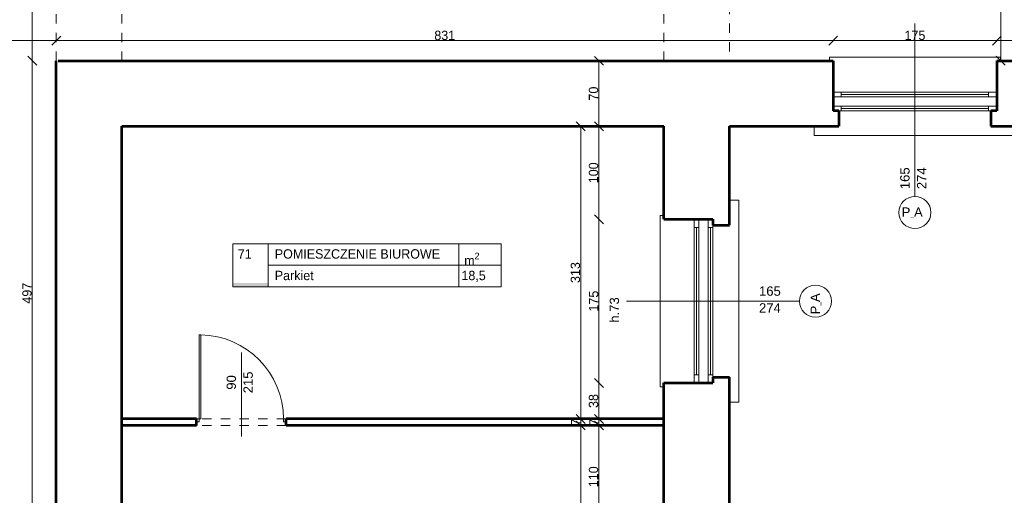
# Model space of a CAD drawing. Header units: inches. Extents: x -21887 to 84279, y -131485 to 67836.
# Tile 233 of 256: x 56090 to 66622, y 28785 to 33870. Entities that reach past the tile are written whole.
import ezdxf

# ---------------------------------------------------------------- set-up
doc = ezdxf.new("R2010")
doc.units = ezdxf.units.IN
doc.header["$MEASUREMENT"] = 0
doc.linetypes.add('Dashed copy', pattern=[200, 100, -100])
doc.layers.get('0').update_dxf_attribs({"lineweight": 13})
doc.layers.get('Defpoints').update_dxf_attribs({"lineweight": 13})
for name, color, linetype, lineweight in [('AI_MURY', 7, 'Continuous', 53), ('Dimensioning', 7, 'Continuous', 13), ('DRZWI', 7, 'Continuous', 13), ('dzialowki', 7, 'Continuous', 53), ('OPISY TABELKI', 7, 'Continuous', 13), ('PODCIAGI', 7, 'Continuous', 13)]:
    doc.layers.add(name, color=color, linetype=linetype, lineweight=lineweight)
doc.styles.add('GENERATED_STYLE_7', font='txt')
doc.styles.add('GENERATED_STYLE_8', font='txt')
doc.styles.add('GENERATED_STYLE_9', font='txt')
doc.styles.add('Style-Courier New', font='txt')
doc.dimstyles.new('Dimstyle_4', dxfattribs={"dimtxt": 100, "dimasz": 95, "dimexe": 0, "dimexo": 0, "dimgap": 0.09, "dimtad": 1, "dimdec": 0, "dimlfac": 0.1, "dimzin": 0, "dimdsep": 46, "dimlunit": 5, "dimtxsty": 'GENERATED_STYLE_7', "dimblk": 'ARROWHEAD_6', "dimcen": 0.09, "dimclrd": 161, "dimclre": 161, "dimclrt": 7, "dimadec": 0, "dimazin": 0, "dimtfac": 1, "dimtdec": 0, "dimtmove": 0, "dimatfit": 3, "dimfxl": 0, "dimtolj": 1, "dimtzin": 0, "dimarcsym": 0})
doc.dimstyles.new('Dimstyle_5', dxfattribs={"dimtxt": 100, "dimasz": 95, "dimexe": 0.18, "dimexo": 0, "dimgap": 0.09, "dimtad": 1, "dimtih": 1, "dimtoh": 1, "dimdec": 0, "dimlfac": 0.1, "dimzin": 0, "dimdsep": 46, "dimlunit": 5, "dimtxsty": 'GENERATED_STYLE_7', "dimblk": 'ARROWHEAD_6', "dimcen": 0.09, "dimclrd": 161, "dimclre": 161, "dimclrt": 7, "dimadec": 0, "dimazin": 0, "dimtfac": 1, "dimtdec": 0, "dimtmove": 0, "dimatfit": 3, "dimfxl": 0, "dimtolj": 1, "dimtzin": 0, "dimarcsym": 0})

# ---------------------------------------------------------------- blocks, each defined once
blk = doc.blocks.new('ARROWHEAD_6')
at = {"color": 0, "linetype": 'Continuous'}
for p, q in [((0, 0), (-1, 0)), ((-0.5, -0.5), (0.5, 0.5))]:
    blk.add_line(p, q, dxfattribs=at)
blk = doc.blocks.new('*U135')
at = {"layer": 'Defpoints', "color": 0, "linetype": 'Continuous'}
for p in [(62091, 29531), (62091, 29531), (62091, 26371)]:
    blk.add_point(p, dxfattribs=at)
at = {"layer": 'Dimensioning', "color": 161, "linetype": 'Continuous', "lineweight": -2}
blk.add_line((62091, 26466), (62091, 29436), dxfattribs=at)
at = {"layer": 'Dimensioning', "color": 161, "linetype": 'Continuous', "lineweight": -2, "xscale": 95, "yscale": 95, "zscale": 95}
for p, rotation in [((62091, 29531), 90), ((62091, 26371), 270)]:
    blk.add_blockref('ARROWHEAD_6', p, dxfattribs=dict(at, rotation=rotation))
at = {"layer": 'Dimensioning', "color": 7, "linetype": 'Continuous', "insert": (62034, 27951), "char_height": 100, "attachment_point": 5, "rotation": 90, "style": 'GENERATED_STYLE_7'}
blk.add_mtext('316', dxfattribs=at)
blk = doc.blocks.new('*D1811')
at = {"layer": 'Defpoints'}
for p in [(62091, 29531), (62091, 29531), (62091, 27951), (62091, 26371)]:
    blk.add_point(p, dxfattribs=at)
at = {"layer": 'Dimensioning', "color": 161, "linetype": 'Continuous'}
blk.add_blockref('*U135', (0, 0), dxfattribs=at)
blk = doc.blocks.new('*U136')
at = {"layer": 'Defpoints', "color": 0, "linetype": 'Continuous'}
for p in [(62091, 29601), (62091, 29601), (62091, 29531)]:
    blk.add_point(p, dxfattribs=at)
at = {"layer": 'Dimensioning', "color": 161, "linetype": 'Continuous', "lineweight": -2}
for p, q in [((62091, 29696), (62091, 29791)), ((62091, 29531), (62091, 29601)), ((62091, 29436), (62091, 29341))]:
    blk.add_line(p, q, dxfattribs=at)
at = {"layer": 'Dimensioning', "color": 161, "linetype": 'Continuous', "lineweight": -2, "xscale": 95, "yscale": 95, "zscale": 95}
for p, rotation in [((62091, 29601), 270), ((62091, 29531), 90)]:
    blk.add_blockref('ARROWHEAD_6', p, dxfattribs=dict(at, rotation=rotation))
at = {"layer": 'Dimensioning', "color": 7, "linetype": 'Continuous', "insert": (62037, 29566), "char_height": 100, "attachment_point": 5, "rotation": 90, "style": 'GENERATED_STYLE_7'}
blk.add_mtext('7', dxfattribs=at)
blk = doc.blocks.new('*D1812')
at = {"layer": 'Defpoints'}
for p in [(62091, 29601), (62091, 29601), (62091, 29566), (62091, 29531)]:
    blk.add_point(p, dxfattribs=at)
at = {"layer": 'Dimensioning', "color": 161, "linetype": 'Continuous'}
blk.add_blockref('*U136', (0, 0), dxfattribs=at)
blk = doc.blocks.new('*U137')
at = {"layer": 'Defpoints', "color": 0, "linetype": 'Continuous'}
for p in [(62091, 32731), (62091, 32731), (62091, 29601)]:
    blk.add_point(p, dxfattribs=at)
at = {"layer": 'Dimensioning', "color": 161, "linetype": 'Continuous', "lineweight": -2}
blk.add_line((62091, 29696), (62091, 32636), dxfattribs=at)
at = {"layer": 'Dimensioning', "color": 161, "linetype": 'Continuous', "lineweight": -2, "xscale": 95, "yscale": 95, "zscale": 95}
for p, rotation in [((62091, 32731), 90), ((62091, 29601), 270)]:
    blk.add_blockref('ARROWHEAD_6', p, dxfattribs=dict(at, rotation=rotation))
at = {"layer": 'Dimensioning', "color": 7, "linetype": 'Continuous', "insert": (62034, 31166), "char_height": 100, "attachment_point": 5, "rotation": 90, "style": 'GENERATED_STYLE_7'}
blk.add_mtext('313', dxfattribs=at)
blk = doc.blocks.new('*D1813')
at = {"layer": 'Defpoints'}
for p in [(62091, 32731), (62091, 32731), (62091, 31166), (62091, 29601)]:
    blk.add_point(p, dxfattribs=at)
at = {"layer": 'Dimensioning', "color": 161, "linetype": 'Continuous'}
blk.add_blockref('*U137', (0, 0), dxfattribs=at)
blk = doc.blocks.new('*U314')
at = {"layer": 'Defpoints', "color": 0, "linetype": 'Continuous'}
for p in [(62285, 29531), (62981, 29531), (63156, 28436)]:
    blk.add_point(p, dxfattribs=at)
at = {"layer": 'Dimensioning', "color": 161, "linetype": 'Continuous', "lineweight": -2}
for p, q in [((62285, 29531), (62285, 29531)), ((62285, 28531), (62285, 29436)), ((62285, 28436), (62285, 28436))]:
    blk.add_line(p, q, dxfattribs=at)
at = {"layer": 'Dimensioning', "color": 161, "linetype": 'Continuous', "lineweight": -2, "xscale": 95, "yscale": 95, "zscale": 95}
for p, rotation in [((62285, 29531), 90), ((62285, 28436), 270)]:
    blk.add_blockref('ARROWHEAD_6', p, dxfattribs=dict(at, rotation=rotation))
at = {"layer": 'Dimensioning', "color": 7, "linetype": 'Continuous', "insert": (62228, 28983), "char_height": 100, "attachment_point": 5, "rotation": 90, "style": 'GENERATED_STYLE_7'}
blk.add_mtext('110', dxfattribs=at)
blk = doc.blocks.new('*D2192')
at = {"layer": 'Defpoints'}
for p in [(62285, 29531), (62981, 29531), (62285, 28983), (63156, 28436)]:
    blk.add_point(p, dxfattribs=at)
at = {"layer": 'Dimensioning', "color": 161, "linetype": 'Continuous'}
blk.add_blockref('*U314', (0, 0), dxfattribs=at)
blk = doc.blocks.new('*U315')
at = {"layer": 'Defpoints', "color": 0, "linetype": 'Continuous'}
for p in [(62285, 29601), (62981, 29601), (62981, 29531)]:
    blk.add_point(p, dxfattribs=at)
at = {"layer": 'Dimensioning', "color": 161, "linetype": 'Continuous', "lineweight": -2}
for p, q in [((62285, 29696), (62285, 29791)), ((62285, 29601), (62285, 29601)), ((62285, 29531), (62285, 29601)), ((62285, 29531), (62285, 29531)), ((62285, 29436), (62285, 29341))]:
    blk.add_line(p, q, dxfattribs=at)
at = {"layer": 'Dimensioning', "color": 161, "linetype": 'Continuous', "lineweight": -2, "xscale": 95, "yscale": 95, "zscale": 95}
for p, rotation in [((62285, 29601), 270), ((62285, 29531), 90)]:
    blk.add_blockref('ARROWHEAD_6', p, dxfattribs=dict(at, rotation=rotation))
at = {"layer": 'Dimensioning', "color": 7, "linetype": 'Continuous', "insert": (62231, 29566), "char_height": 100, "attachment_point": 5, "rotation": 90, "style": 'GENERATED_STYLE_7'}
blk.add_mtext('7', dxfattribs=at)
blk = doc.blocks.new('*D2193')
at = {"layer": 'Defpoints'}
for p in [(62285, 29601), (62981, 29601), (62285, 29566), (62981, 29531)]:
    blk.add_point(p, dxfattribs=at)
at = {"layer": 'Dimensioning', "color": 161, "linetype": 'Continuous'}
blk.add_blockref('*U315', (0, 0), dxfattribs=at)
blk = doc.blocks.new('*U316')
at = {"layer": 'Defpoints', "color": 0, "linetype": 'Continuous'}
for p in [(62285, 29986), (63128, 29986), (62981, 29601)]:
    blk.add_point(p, dxfattribs=at)
at = {"layer": 'Dimensioning', "color": 161, "linetype": 'Continuous', "lineweight": -2}
for p, q in [((62285, 29986), (62285, 29986)), ((62285, 29696), (62285, 29891)), ((62285, 29601), (62285, 29601))]:
    blk.add_line(p, q, dxfattribs=at)
at = {"layer": 'Dimensioning', "color": 161, "linetype": 'Continuous', "lineweight": -2, "xscale": 95, "yscale": 95, "zscale": 95}
for p, rotation in [((62285, 29986), 90), ((62285, 29601), 270)]:
    blk.add_blockref('ARROWHEAD_6', p, dxfattribs=dict(at, rotation=rotation))
at = {"layer": 'Dimensioning', "color": 7, "linetype": 'Continuous', "insert": (62228, 29793), "char_height": 100, "attachment_point": 5, "rotation": 90, "style": 'GENERATED_STYLE_7'}
blk.add_mtext('38', dxfattribs=at)
blk = doc.blocks.new('*D2194')
at = {"layer": 'Defpoints'}
for p in [(62285, 29986), (63128, 29986), (62285, 29793), (62981, 29601)]:
    blk.add_point(p, dxfattribs=at)
at = {"layer": 'Dimensioning', "color": 161, "linetype": 'Continuous'}
blk.add_blockref('*U316', (0, 0), dxfattribs=at)
blk = doc.blocks.new('*U317')
at = {"layer": 'Defpoints', "color": 0, "linetype": 'Continuous'}
for p in [(62285, 31736), (63128, 31736), (63128, 29986)]:
    blk.add_point(p, dxfattribs=at)
at = {"layer": 'Dimensioning', "color": 161, "linetype": 'Continuous', "lineweight": -2}
for p, q in [((62285, 31736), (62285, 31736)), ((62285, 30081), (62285, 31641)), ((62285, 29986), (62285, 29986))]:
    blk.add_line(p, q, dxfattribs=at)
at = {"layer": 'Dimensioning', "color": 161, "linetype": 'Continuous', "lineweight": -2, "xscale": 95, "yscale": 95, "zscale": 95}
for p, rotation in [((62285, 31736), 90), ((62285, 29986), 270)]:
    blk.add_blockref('ARROWHEAD_6', p, dxfattribs=dict(at, rotation=rotation))
at = {"layer": 'Dimensioning', "color": 7, "linetype": 'Continuous', "insert": (62229, 30861), "char_height": 100, "attachment_point": 5, "rotation": 90, "style": 'GENERATED_STYLE_7'}
blk.add_mtext('175', dxfattribs=at)
blk = doc.blocks.new('*D2195')
at = {"layer": 'Defpoints'}
for p in [(62285, 31736), (63128, 31736), (62285, 30861), (63128, 29986)]:
    blk.add_point(p, dxfattribs=at)
at = {"layer": 'Dimensioning', "color": 161, "linetype": 'Continuous'}
blk.add_blockref('*U317', (0, 0), dxfattribs=at)
blk = doc.blocks.new('*U318')
at = {"layer": 'Defpoints', "color": 0, "linetype": 'Continuous'}
for p in [(62285, 32731), (62981, 32731), (63128, 31736)]:
    blk.add_point(p, dxfattribs=at)
at = {"layer": 'Dimensioning', "color": 161, "linetype": 'Continuous', "lineweight": -2}
for p, q in [((62285, 32731), (62285, 32731)), ((62285, 31831), (62285, 32636)), ((62285, 31736), (62285, 31736))]:
    blk.add_line(p, q, dxfattribs=at)
at = {"layer": 'Dimensioning', "color": 161, "linetype": 'Continuous', "lineweight": -2, "xscale": 95, "yscale": 95, "zscale": 95}
for p, rotation in [((62285, 32731), 90), ((62285, 31736), 270)]:
    blk.add_blockref('ARROWHEAD_6', p, dxfattribs=dict(at, rotation=rotation))
at = {"layer": 'Dimensioning', "color": 7, "linetype": 'Continuous', "insert": (62228, 32233), "char_height": 100, "attachment_point": 5, "rotation": 90, "style": 'GENERATED_STYLE_7'}
blk.add_mtext('100', dxfattribs=at)
blk = doc.blocks.new('*D2196')
at = {"layer": 'Defpoints'}
for p in [(62285, 32731), (62981, 32731), (62285, 32233), (63128, 31736)]:
    blk.add_point(p, dxfattribs=at)
at = {"layer": 'Dimensioning', "color": 161, "linetype": 'Continuous'}
blk.add_blockref('*U318', (0, 0), dxfattribs=at)
blk = doc.blocks.new('*U319')
at = {"layer": 'Defpoints', "color": 0, "linetype": 'Continuous'}
for p in [(62285, 33430), (62889, 33430), (62981, 32731)]:
    blk.add_point(p, dxfattribs=at)
at = {"layer": 'Dimensioning', "color": 161, "linetype": 'Continuous', "lineweight": -2}
for p, q in [((62285, 33430), (62285, 33430)), ((62285, 32826), (62285, 33335)), ((62285, 32731), (62285, 32731))]:
    blk.add_line(p, q, dxfattribs=at)
at = {"layer": 'Dimensioning', "color": 161, "linetype": 'Continuous', "lineweight": -2, "xscale": 95, "yscale": 95, "zscale": 95}
for p, rotation in [((62285, 33430), 90), ((62285, 32731), 270)]:
    blk.add_blockref('ARROWHEAD_6', p, dxfattribs=dict(at, rotation=rotation))
at = {"layer": 'Dimensioning', "color": 7, "linetype": 'Continuous', "insert": (62228, 33080), "char_height": 100, "attachment_point": 5, "rotation": 90, "style": 'GENERATED_STYLE_7'}
blk.add_mtext('70', dxfattribs=at)
blk = doc.blocks.new('*D2197')
at = {"layer": 'Defpoints'}
for p in [(62285, 33430), (62889, 33430), (62285, 33080), (62981, 32731)]:
    blk.add_point(p, dxfattribs=at)
at = {"layer": 'Dimensioning', "color": 161, "linetype": 'Continuous'}
blk.add_blockref('*U319', (0, 0), dxfattribs=at)
blk = doc.blocks.new('*U54')
at = {"layer": 'Defpoints', "color": 0, "linetype": 'Continuous'}
for p in [(71738, 32581), (76339, 32581), (62048, 19241)]:
    blk.add_point(p, dxfattribs=at)
at = {"layer": 'Dimensioning', "color": 161, "linetype": 'Continuous', "lineweight": -2}
for p, q in [((76339, 32581), (76339, 32581)), ((76339, 19336), (76339, 32486)), ((76339, 19241), (76339, 19241))]:
    blk.add_line(p, q, dxfattribs=at)
at = {"layer": 'Dimensioning', "color": 161, "linetype": 'Continuous', "lineweight": -2, "xscale": 95, "yscale": 95, "zscale": 95}
for p, rotation in [((76339, 32581), 90), ((76339, 19241), 270)]:
    blk.add_blockref('ARROWHEAD_6', p, dxfattribs=dict(at, rotation=rotation))
at = {"layer": 'Dimensioning', "color": 7, "linetype": 'Continuous', "insert": (76283, 25911), "char_height": 100, "attachment_point": 5, "rotation": 90, "style": 'GENERATED_STYLE_7'}
blk.add_mtext('1334', dxfattribs=at)
blk = doc.blocks.new('*D2221')
at = {"layer": 'Defpoints'}
for p in [(71738, 32581), (76339, 32581), (76339, 25911), (62048, 19241)]:
    blk.add_point(p, dxfattribs=at)
at = {"layer": 'Dimensioning', "color": 161, "linetype": 'Continuous'}
blk.add_blockref('*U54', (0, 0), dxfattribs=at)
blk = doc.blocks.new('*U65')
at = {"layer": 'Defpoints', "color": 0, "linetype": 'Continuous'}
for p in [(71738, 32581), (76839, 32581), (62048, 19241)]:
    blk.add_point(p, dxfattribs=at)
at = {"layer": 'Dimensioning', "color": 161, "linetype": 'Continuous', "lineweight": -2}
for p, q in [((76839, 32581), (76839, 32581)), ((76839, 19336), (76839, 32486)), ((76839, 19241), (76839, 19241))]:
    blk.add_line(p, q, dxfattribs=at)
at = {"layer": 'Dimensioning', "color": 161, "linetype": 'Continuous', "lineweight": -2, "xscale": 95, "yscale": 95, "zscale": 95}
for p, rotation in [((76839, 32581), 90), ((76839, 19241), 270)]:
    blk.add_blockref('ARROWHEAD_6', p, dxfattribs=dict(at, rotation=rotation))
at = {"layer": 'Dimensioning', "color": 7, "linetype": 'Continuous', "insert": (76783, 25911), "char_height": 100, "attachment_point": 5, "rotation": 90, "style": 'GENERATED_STYLE_7'}
blk.add_mtext('1334', dxfattribs=at)
blk = doc.blocks.new('*D2232')
at = {"layer": 'Defpoints'}
for p in [(71738, 32581), (76839, 32581), (76839, 25911), (62048, 19241)]:
    blk.add_point(p, dxfattribs=at)
at = {"layer": 'Dimensioning', "color": 161, "linetype": 'Continuous'}
blk.add_blockref('*U65', (0, 0), dxfattribs=at)
blk = doc.blocks.new('*U88')
at = {"layer": 'Defpoints', "color": 0, "linetype": 'Continuous'}
for p in [(60968, 30861), (77339, 30861), (60968, 27561)]:
    blk.add_point(p, dxfattribs=at)
at = {"layer": 'Dimensioning', "color": 161, "linetype": 'Continuous', "lineweight": -2}
for p, q in [((77339, 30861), (77339, 30861)), ((77339, 27656), (77339, 30766)), ((77339, 27561), (77339, 27561))]:
    blk.add_line(p, q, dxfattribs=at)
at = {"layer": 'Dimensioning', "color": 161, "linetype": 'Continuous', "lineweight": -2, "xscale": 95, "yscale": 95, "zscale": 95}
for p, rotation in [((77339, 30861), 90), ((77339, 27561), 270)]:
    blk.add_blockref('ARROWHEAD_6', p, dxfattribs=dict(at, rotation=rotation))
at = {"layer": 'Dimensioning', "color": 7, "linetype": 'Continuous', "insert": (77283, 29211), "char_height": 100, "attachment_point": 5, "rotation": 90, "style": 'GENERATED_STYLE_7'}
blk.add_mtext('330', dxfattribs=at)
blk = doc.blocks.new('*D2255')
at = {"layer": 'Defpoints'}
for p in [(60968, 30861), (77339, 30861), (77339, 29211), (60968, 27561)]:
    blk.add_point(p, dxfattribs=at)
at = {"layer": 'Dimensioning', "color": 161, "linetype": 'Continuous'}
blk.add_blockref('*U88', (0, 0), dxfattribs=at)
blk = doc.blocks.new('*U89')
at = {"layer": 'Defpoints', "color": 0, "linetype": 'Continuous'}
for p in [(71738, 32581), (77339, 32581), (60968, 30861)]:
    blk.add_point(p, dxfattribs=at)
at = {"layer": 'Dimensioning', "color": 161, "linetype": 'Continuous', "lineweight": -2}
for p, q in [((77339, 32581), (77339, 32581)), ((77339, 30956), (77339, 32486)), ((77339, 30861), (77339, 30861))]:
    blk.add_line(p, q, dxfattribs=at)
at = {"layer": 'Dimensioning', "color": 161, "linetype": 'Continuous', "lineweight": -2, "xscale": 95, "yscale": 95, "zscale": 95}
for p, rotation in [((77339, 32581), 90), ((77339, 30861), 270)]:
    blk.add_blockref('ARROWHEAD_6', p, dxfattribs=dict(at, rotation=rotation))
at = {"layer": 'Dimensioning', "color": 7, "linetype": 'Continuous', "insert": (77284, 31721), "char_height": 100, "attachment_point": 5, "rotation": 90, "style": 'GENERATED_STYLE_7'}
blk.add_mtext('172', dxfattribs=at)
blk = doc.blocks.new('*D2256')
at = {"layer": 'Defpoints'}
for p in [(71738, 32581), (77339, 32581), (77339, 31721), (60968, 30861)]:
    blk.add_point(p, dxfattribs=at)
at = {"layer": 'Dimensioning', "color": 161, "linetype": 'Continuous'}
blk.add_blockref('*U89', (0, 0), dxfattribs=at)
blk = doc.blocks.new('*U325')
at = {"layer": 'Defpoints', "color": 0, "linetype": 'Continuous'}
for p in [(66583, 55031), (67301, 55031), (67301, 33431)]:
    blk.add_point(p, dxfattribs=at)
at = {"layer": 'Dimensioning', "color": 161, "linetype": 'Continuous', "lineweight": -2}
for p, q in [((66583, 55031), (66583, 55031)), ((66583, 33526), (66583, 54936)), ((66583, 33431), (66583, 33431))]:
    blk.add_line(p, q, dxfattribs=at)
at = {"layer": 'Dimensioning', "color": 161, "linetype": 'Continuous', "lineweight": -2, "xscale": 95, "yscale": 95, "zscale": 95}
for p, rotation in [((66583, 55031), 90), ((66583, 33431), 270)]:
    blk.add_blockref('ARROWHEAD_6', p, dxfattribs=dict(at, rotation=rotation))
at = {"layer": 'Dimensioning', "color": 7, "linetype": 'Continuous', "insert": (66527, 44231), "char_height": 100, "attachment_point": 5, "rotation": 90, "style": 'GENERATED_STYLE_7'}
blk.add_mtext('2160', dxfattribs=at)
blk = doc.blocks.new('*D2266')
at = {"layer": 'Defpoints'}
for p in [(66583, 55031), (67301, 55031), (66583, 44231), (67301, 33431)]:
    blk.add_point(p, dxfattribs=at)
at = {"layer": 'Dimensioning', "color": 161, "linetype": 'Continuous'}
blk.add_blockref('*U325', (0, 0), dxfattribs=at)
blk = doc.blocks.new('*U1445')
at = {"layer": 'Defpoints', "color": 0, "linetype": 'Continuous'}
for p in [(56481, 33646), (53781, 33431), (56481, 33431)]:
    blk.add_point(p, dxfattribs=at)
at = {"layer": 'Dimensioning', "color": 161, "linetype": 'Continuous', "lineweight": -2}
for p, q in [((53781, 33646), (53781, 33646)), ((53876, 33646), (56386, 33646)), ((56481, 33646), (56481, 33646))]:
    blk.add_line(p, q, dxfattribs=at)
at = {"layer": 'Dimensioning', "color": 161, "linetype": 'Continuous', "lineweight": -2, "xscale": 95, "yscale": 95, "zscale": 95, "rotation": 180}
blk.add_blockref('ARROWHEAD_6', (53781, 33646), dxfattribs=at)
at = {"layer": 'Dimensioning', "color": 161, "linetype": 'Continuous', "lineweight": -2, "xscale": 95, "yscale": 95, "zscale": 95}
blk.add_blockref('ARROWHEAD_6', (56481, 33646), dxfattribs=at)
at = {"layer": 'Dimensioning', "color": 7, "linetype": 'Continuous', "insert": (55131, 33702), "char_height": 100, "attachment_point": 5, "style": 'GENERATED_STYLE_7'}
blk.add_mtext('270', dxfattribs=at)
blk = doc.blocks.new('*D2680')
at = {"layer": 'Defpoints'}
for p in [(55131, 33646), (56481, 33646), (53781, 33431), (56481, 33431)]:
    blk.add_point(p, dxfattribs=at)
at = {"layer": 'Dimensioning', "color": 161, "linetype": 'Continuous'}
blk.add_blockref('*U1445', (0, 0), dxfattribs=at)
blk = doc.blocks.new('*U1446')
at = {"layer": 'Defpoints', "color": 0, "linetype": 'Continuous'}
for p in [(64791, 33646), (56481, 33431), (64791, 33431)]:
    blk.add_point(p, dxfattribs=at)
at = {"layer": 'Dimensioning', "color": 161, "linetype": 'Continuous', "lineweight": -2}
for p, q in [((56481, 33646), (56481, 33646)), ((56576, 33646), (64696, 33646)), ((64791, 33646), (64791, 33646))]:
    blk.add_line(p, q, dxfattribs=at)
at = {"layer": 'Dimensioning', "color": 161, "linetype": 'Continuous', "lineweight": -2, "xscale": 95, "yscale": 95, "zscale": 95, "rotation": 180}
blk.add_blockref('ARROWHEAD_6', (56481, 33646), dxfattribs=at)
at = {"layer": 'Dimensioning', "color": 161, "linetype": 'Continuous', "lineweight": -2, "xscale": 95, "yscale": 95, "zscale": 95}
blk.add_blockref('ARROWHEAD_6', (64791, 33646), dxfattribs=at)
at = {"layer": 'Dimensioning', "color": 7, "linetype": 'Continuous', "insert": (60636, 33702), "char_height": 100, "attachment_point": 5, "style": 'GENERATED_STYLE_7'}
blk.add_mtext('831', dxfattribs=at)
blk = doc.blocks.new('*D2681')
at = {"layer": 'Defpoints'}
for p in [(60636, 33646), (64791, 33646), (56481, 33431), (64791, 33431)]:
    blk.add_point(p, dxfattribs=at)
at = {"layer": 'Dimensioning', "color": 161, "linetype": 'Continuous'}
blk.add_blockref('*U1446', (0, 0), dxfattribs=at)
blk = doc.blocks.new('*U1447')
at = {"layer": 'Defpoints', "color": 0, "linetype": 'Continuous'}
for p in [(66541, 33646), (64791, 33431), (66541, 33431)]:
    blk.add_point(p, dxfattribs=at)
at = {"layer": 'Dimensioning', "color": 161, "linetype": 'Continuous', "lineweight": -2}
for p, q in [((64791, 33646), (64791, 33646)), ((64886, 33646), (66446, 33646)), ((66541, 33646), (66541, 33646))]:
    blk.add_line(p, q, dxfattribs=at)
at = {"layer": 'Dimensioning', "color": 161, "linetype": 'Continuous', "lineweight": -2, "xscale": 95, "yscale": 95, "zscale": 95, "rotation": 180}
blk.add_blockref('ARROWHEAD_6', (64791, 33646), dxfattribs=at)
at = {"layer": 'Dimensioning', "color": 161, "linetype": 'Continuous', "lineweight": -2, "xscale": 95, "yscale": 95, "zscale": 95}
blk.add_blockref('ARROWHEAD_6', (66541, 33646), dxfattribs=at)
at = {"layer": 'Dimensioning', "color": 7, "linetype": 'Continuous', "insert": (65666, 33702), "char_height": 100, "attachment_point": 5, "style": 'GENERATED_STYLE_7'}
blk.add_mtext('175', dxfattribs=at)
blk = doc.blocks.new('*D2682')
at = {"layer": 'Defpoints'}
for p in [(65666, 33646), (66541, 33646), (64791, 33431), (66541, 33431)]:
    blk.add_point(p, dxfattribs=at)
at = {"layer": 'Dimensioning', "color": 161, "linetype": 'Continuous'}
blk.add_blockref('*U1447', (0, 0), dxfattribs=at)
blk = doc.blocks.new('*U1448')
at = {"layer": 'Defpoints', "color": 0, "linetype": 'Continuous'}
for p in [(67301, 33646), (66541, 33431), (67301, 33431)]:
    blk.add_point(p, dxfattribs=at)
at = {"layer": 'Dimensioning', "color": 161, "linetype": 'Continuous', "lineweight": -2}
for p, q in [((66541, 33646), (66541, 33646)), ((66636, 33646), (67206, 33646)), ((67301, 33646), (67301, 33646))]:
    blk.add_line(p, q, dxfattribs=at)
at = {"layer": 'Dimensioning', "color": 161, "linetype": 'Continuous', "lineweight": -2, "xscale": 95, "yscale": 95, "zscale": 95, "rotation": 180}
blk.add_blockref('ARROWHEAD_6', (66541, 33646), dxfattribs=at)
at = {"layer": 'Dimensioning', "color": 161, "linetype": 'Continuous', "lineweight": -2, "xscale": 95, "yscale": 95, "zscale": 95}
blk.add_blockref('ARROWHEAD_6', (67301, 33646), dxfattribs=at)
at = {"layer": 'Dimensioning', "color": 7, "linetype": 'Continuous', "insert": (66921, 33702), "char_height": 100, "attachment_point": 5, "style": 'GENERATED_STYLE_7'}
blk.add_mtext('76', dxfattribs=at)
blk = doc.blocks.new('*D2683')
at = {"layer": 'Defpoints'}
for p in [(66921, 33646), (67301, 33646), (66541, 33431), (67301, 33431)]:
    blk.add_point(p, dxfattribs=at)
at = {"layer": 'Dimensioning', "color": 161, "linetype": 'Continuous'}
blk.add_blockref('*U1448', (0, 0), dxfattribs=at)
blk = doc.blocks.new('*U668')
at = {"layer": 'Defpoints', "color": 0, "linetype": 'Continuous'}
for p in [(56224, 33431), (56680, 33431), (56481, 28461)]:
    blk.add_point(p, dxfattribs=at)
at = {"layer": 'Dimensioning', "color": 161, "linetype": 'Continuous', "lineweight": -2}
for p, q in [((56224, 33431), (56224, 33431)), ((56224, 28556), (56224, 33336)), ((56224, 28461), (56224, 28461))]:
    blk.add_line(p, q, dxfattribs=at)
at = {"layer": 'Dimensioning', "color": 161, "linetype": 'Continuous', "lineweight": -2, "xscale": 95, "yscale": 95, "zscale": 95}
for p, rotation in [((56224, 33431), 90), ((56224, 28461), 270)]:
    blk.add_blockref('ARROWHEAD_6', p, dxfattribs=dict(at, rotation=rotation))
at = {"layer": 'Dimensioning', "color": 7, "linetype": 'Continuous', "insert": (56168, 30946), "char_height": 100, "attachment_point": 5, "rotation": 90, "style": 'GENERATED_STYLE_7'}
blk.add_mtext('497', dxfattribs=at)
blk = doc.blocks.new('*D2892')
at = {"layer": 'Defpoints'}
for p in [(56224, 33431), (56680, 33431), (56224, 30946), (56481, 28461)]:
    blk.add_point(p, dxfattribs=at)
at = {"layer": 'Dimensioning', "color": 161, "linetype": 'Continuous'}
blk.add_blockref('*U668', (0, 0), dxfattribs=at)
blk = doc.blocks.new('*U669')
at = {"layer": 'Defpoints', "color": 0, "linetype": 'Continuous'}
for p in [(56224, 36031), (56645, 36031), (56680, 33431)]:
    blk.add_point(p, dxfattribs=at)
at = {"layer": 'Dimensioning', "color": 161, "linetype": 'Continuous', "lineweight": -2}
for p, q in [((56224, 36031), (56224, 36031)), ((56224, 33526), (56224, 35936)), ((56224, 33431), (56224, 33431))]:
    blk.add_line(p, q, dxfattribs=at)
at = {"layer": 'Dimensioning', "color": 161, "linetype": 'Continuous', "lineweight": -2, "xscale": 95, "yscale": 95, "zscale": 95}
for p, rotation in [((56224, 36031), 90), ((56224, 33431), 270)]:
    blk.add_blockref('ARROWHEAD_6', p, dxfattribs=dict(at, rotation=rotation))
at = {"layer": 'Dimensioning', "color": 7, "linetype": 'Continuous', "insert": (56168, 34731), "char_height": 100, "attachment_point": 5, "rotation": 90, "style": 'GENERATED_STYLE_7'}
blk.add_mtext('260', dxfattribs=at)
blk = doc.blocks.new('*D2893')
at = {"layer": 'Defpoints'}
for p in [(56224, 36031), (56645, 36031), (56224, 34731), (56680, 33431)]:
    blk.add_point(p, dxfattribs=at)
at = {"layer": 'Dimensioning', "color": 161, "linetype": 'Continuous'}
blk.add_blockref('*U669', (0, 0), dxfattribs=at)

msp = doc.modelspace()

# ---------------------------------------------------------------- hatches: boundary and pattern name
at = {"layer": 'OPISY TABELKI', "extrusion": (0, 0, -1)}
msp.add_hatch(color=7, dxfattribs=at).paths.add_polyline_path([(-58746.3, 31014.4), (-58746.3, 31056.5), (-58369.8, 31056.5), (-58369.8, 31014.4)], flags=16)

# ---------------------------------------------------------------- linework, layer by layer
at = {"layer": 'AI_MURY', "color": 7, "linetype": 'Continuous'}
for p, q in [((56480.5, 28460.7), (56480.5, 33430.7)), ((56500.5, 33430.7), (64790.5, 33430.7)), ((64790.5, 33430.7), (64790.5, 32895.7)), ((66540.5, 33430.7), (66540.5, 32895.7)), ((66540.5, 33430.7), (67300.5, 33430.7)), ((64853, 32895.7), (64790.5, 32895.7)), ((64853, 32895.7), (64853, 32730.7)), ((66540.5, 32895.7), (66478, 32895.7)), ((66478, 32895.7), (66478, 32730.7)), ((57180.5, 32730.7), (62980.5, 32730.7)), ((57180.5, 28255.7), (57180.5, 32730.7)), ((62980.5, 31735.7), (62980.5, 32730.7)), ((63680.5, 31673.2), (63680.5, 32730.7)), ((63680.5, 32730.7), (64853, 32730.7)), ((66478, 32730.7), (67540.5, 32730.7)), ((62980.5, 31735.7), (63505.5, 31735.7)), ((63505.5, 31735.7), (63505.5, 31673.2)), ((63505.5, 31673.2), (63680.5, 31673.2)), ((63505.5, 30048.2), (63680.5, 30048.2)), ((63505.5, 30048.2), (63505.5, 29985.7)), ((63680.5, 28373.2), (63680.5, 30048.2)), ((62980.5, 29985.7), (63505.5, 29985.7)), ((62980.5, 28435.7), (62980.5, 29985.7))]:
    msp.add_line(p, q, dxfattribs=at)
at = {"layer": 'DRZWI', "color": 220, "linetype": 'Continuous'}
for p, q in [((65665.5, 31980.3), (65665.5, 33831.1)), ((64878, 33095.7), (64790.5, 33095.7)), ((64878, 33095.7), (64878, 33045.7)), ((66453, 33095.7), (64878, 33095.7)), ((66453, 33070.7), (64878, 33070.7)), ((66453, 33095.7), (66540.5, 33095.7)), ((66453, 33095.7), (66453, 33045.7)), ((64878, 33045.7), (64790.5, 33045.7)), ((66453, 33045.7), (64878, 33045.7)), ((66453, 33045.7), (66540.5, 33045.7)), ((64878, 32945.7), (64790.5, 32945.7)), ((64878, 32895.7), (64853, 32895.7)), ((64878, 32945.7), (64878, 32895.7)), ((66453, 32945.7), (64878, 32945.7)), ((66453, 32920.7), (64878, 32920.7)), ((66453, 32895.7), (64878, 32895.7)), ((66453, 32945.7), (66540.5, 32945.7)), ((66453, 32945.7), (66453, 32895.7)), ((66453, 32895.7), (66478, 32895.7)), ((63305.5, 31648.2), (63305.5, 31735.7)), ((63355.5, 31648.2), (63355.5, 31735.7)), ((63455.5, 31648.2), (63455.5, 31735.7)), ((63305.5, 31648.2), (63355.5, 31648.2)), ((63305.5, 31648.2), (63305.5, 30073.2)), ((63330.5, 31648.2), (63330.5, 30073.2)), ((63355.5, 31648.2), (63355.5, 30073.2)), ((63455.5, 31648.2), (63505.5, 31648.2)), ((63455.5, 31648.2), (63455.5, 30073.2)), ((63480.5, 31648.2), (63480.5, 30073.2)), ((63505.5, 31648.2), (63505.5, 31673.2)), ((63505.5, 31648.2), (63505.5, 30073.2)), ((64430.9, 30860.7), (62580.1, 30860.7)), ((63305.5, 30073.2), (63305.5, 29985.7)), ((63305.5, 30073.2), (63355.5, 30073.2)), ((63355.5, 30073.2), (63355.5, 29985.7)), ((63455.5, 30073.2), (63455.5, 29985.7)), ((63455.5, 30073.2), (63505.5, 30073.2)), ((63505.5, 30073.2), (63505.5, 30048.2))]:
    msp.add_line(p, q, dxfattribs=at)
at = {"layer": 'DRZWI', "color": 251, "linetype": 'Continuous'}
for p, q in [((66580.5, 33470.7), (64750.5, 33470.7)), ((64750.5, 33430.7), (64750.5, 33470.7)), ((66580.5, 33430.7), (66580.5, 33470.7)), ((64586.6, 32630.7), (64586.6, 32730.7)), ((66744.4, 32630.7), (64586.6, 32630.7)), ((63780.5, 31939.6), (63680.5, 31939.6)), ((63780.5, 31939.6), (63780.5, 29781.8)), ((62940.5, 31775.7), (62940.5, 29945.7)), ((62980.5, 31775.7), (62940.5, 31775.7)), ((62980.5, 29945.7), (62940.5, 29945.7)), ((63780.5, 29781.8), (63680.5, 29781.8))]:
    msp.add_line(p, q, dxfattribs=at)
at = {"layer": 'DRZWI', "color": 220, "linetype": 'Continuous'}
for centre in [(65665.4, 31809), (64602.2, 30860.6)]:
    msp.add_circle(centre, 171.3, dxfattribs=at)
at = {"layer": 'dzialowki', "color": 12, "linetype": 'Continuous'}
for p, q in [((57980.5, 29600.7), (57180.5, 29600.7)), ((57980.5, 29530.7), (57980.5, 29600.7)), ((58940.5, 29530.7), (58940.5, 29600.7)), ((62980.5, 29600.7), (58940.5, 29600.7)), ((57980.5, 29530.7), (57180.5, 29530.7)), ((62980.5, 29530.7), (58940.5, 29530.7))]:
    msp.add_line(p, q, dxfattribs=at)
at = {"layer": 'OPISY TABELKI', "color": 7, "linetype": 'Continuous'}
for p, q in [((58369.8, 31475.1), (61239.6, 31475.1)), ((58369.8, 31475.1), (58369.8, 31014.4)), ((58746.3, 31475.1), (58746.3, 31014.4)), ((60785.6, 31475.1), (60785.6, 31014.4)), ((61239.6, 31475.1), (61239.6, 31014.4)), ((58746.3, 31244.8), (61239.6, 31244.8)), ((58369.8, 31014.4), (61239.6, 31014.4))]:
    msp.add_line(p, q, dxfattribs=at)
at = {"layer": 'PODCIAGI', "color": 7, "linetype": 'Dashed copy'}
for p, q in [((56480.5, 33430.7), (56480.5, 36030.7)), ((57180.5, 33430.7), (57180.5, 36030.7)), ((62980.5, 33430.7), (62980.5, 36030.7)), ((63680.5, 36030.7), (63680.5, 33430.7))]:
    msp.add_line(p, q, dxfattribs=at)
at = {"layer": 'PODCIAGI', "color": 5, "linetype": 'Continuous'}
for p, q in [((58010.5, 29600.7), (58010.5, 30500.7)), ((58010.5, 30500.7), (58025.5, 30500.7)), ((58025.5, 29600.7), (58025.5, 30500.7)), ((58460.5, 30312.5), (58460.5, 29412.5)), ((57980.5, 29600.7), (58010.5, 29600.7)), ((58010.5, 29570.7), (58010.5, 29600.7)), ((58010.5, 29600.7), (58025.5, 29600.7)), ((58910.5, 29600.7), (58940.5, 29600.7)), ((58910.5, 29570.7), (58910.5, 29600.7)), ((57980.5, 29570.7), (58010.5, 29570.7)), ((58910.5, 29570.7), (58940.5, 29570.7))]:
    msp.add_line(p, q, dxfattribs=at)
at = {"layer": 'PODCIAGI', "color": 5, "linetype": 'Dashed copy'}
for p, q in [((58940.5, 29600.7), (57980.5, 29600.7)), ((58940.5, 29530.7), (57980.5, 29530.7))]:
    msp.add_line(p, q, dxfattribs=at)
at = {"layer": 'PODCIAGI', "color": 5, "linetype": 'Continuous'}
msp.add_arc((58010.5, 29600.7), 900.1, 0, 89.04516, dxfattribs=at)

# ---------------------------------------------------------------- texts
at = {"layer": 'DRZWI', "color": 220, "insert": (65507.9, 32058.2), "char_height": 100, "width": 355.178, "attachment_point": 1, "rotation": 90, "line_spacing_factor": 1.079079, "style": 'GENERATED_STYLE_7'}
msp.add_mtext('\\fArial|b0|i0|c238|p39;165\\P274', dxfattribs=at)
at = {"layer": 'DRZWI', "color": 220, "insert": (65523.9, 31862.6), "char_height": 100, "width": 460.117, "attachment_point": 1, "style": 'GENERATED_STYLE_7'}
msp.add_mtext('\\fArial|b0|i0|c238|p39;P\\H50.000000;_\\H100.000000;A', dxfattribs=at)
at = {"layer": 'DRZWI', "color": 220, "insert": (63997.8, 31018.3), "char_height": 100, "width": 355.178, "attachment_point": 1, "line_spacing_factor": 1.079079, "style": 'GENERATED_STYLE_7'}
msp.add_mtext('\\fArial|b0|i0|c238|p39;165\\P274', dxfattribs=at)
at = {"layer": 'DRZWI', "color": 220, "char_height": 100, "attachment_point": 1, "rotation": 90, "style": 'GENERATED_STYLE_7'}
for s, insert, width in [('\\fArial|b0|i0|c238|p39;h.73', (62400.5, 30630.3), 460.863), ('\\fArial|b0|i0|c238|p39;P\\H50.000000;_\\H100.000000;A', (64548.6, 30719.1), 460.117)]:
    msp.add_mtext(s, dxfattribs=dict(at, insert=insert, width=width))
at = {"layer": 'OPISY TABELKI', "color": 7, "char_height": 100, "attachment_point": 1}
for s, insert, width, style in [('71', (58422.5, 31415.7), 323.775, 'GENERATED_STYLE_8'), ('POMIESZCZENIE BIUROWE  ', (58818.1, 31415.7), 2409.415, 'GENERATED_STYLE_9'), ('\\A1;m\\H70.000000;\\S2^  ;', (60844.4, 31379), 323.775, 'GENERATED_STYLE_9'), ('Parkiet  ', (58818.1, 31185.3), 2409.415, 'GENERATED_STYLE_9'), ('18,5         ', (60814.6, 31185.3), 424.969, 'GENERATED_STYLE_9')]:
    msp.add_mtext(s, dxfattribs=dict(at, insert=insert, width=width, style=style))
at = {"layer": 'PODCIAGI', "color": 5, "insert": (58302.9, 29991.7), "char_height": 100, "width": 704.483, "attachment_point": 2, "rotation": 90, "line_spacing_factor": 1.079165, "style": 'GENERATED_STYLE_7'}
msp.add_mtext('\\fArial|b0|i0|c238|p39;90\\P215', dxfattribs=at)

# ---------------------------------------------------------------- dimensions: what is measured, and where the dimension line sits
at = {"layer": 'Dimensioning', "color": 161, "linetype": 'Continuous'}
for base, p1, p2, picture, middle in [((66582.8, 55030.7), (67300.5, 33430.7), (67300.5, 55030.7), '*D2266', (66582.8, 44230.7)), ((56223.8, 36030.7), (56679.7, 33430.7), (56644.8, 36030.7), '*D2893', (56223.8, 34730.7)), ((56223.8, 33430.7), (56480.5, 28460.7), (56679.7, 33430.7), '*D2892', (56223.8, 30945.7)), ((62284.6, 33430.2), (62980.5, 32730.7), (62889.4, 33430.2), '*D2197', (62284.6, 33080.5)), ((62090.5, 32730.7), (62090.5, 29600.7), (62090.5, 32730.7), '*D1813', (62090.5, 31165.7)), ((62284.6151642, 32730.7131048), (63127.7479485, 31735.7131048), (62980.5180538, 32730.7131048), '*D2196', (62284.6151642, 32233.2131048)), ((77339.4, 32580.7), (60968, 30860.7), (71738, 32580.7), '*D2256', (77339.4, 31720.7)), ((76339.4, 32580.7), (62048, 19240.7), (71738, 32580.7), '*D2221', (76339.4, 25910.7)), ((76839.4, 32580.7), (62048, 19240.7), (71738, 32580.7), '*D2232', (76839.4, 25910.7)), ((62284.6, 31735.7), (63127.7, 29985.7), (63127.7, 31735.7), '*D2195', (62284.6, 30860.7)), ((77339.4, 30860.7), (60968, 27560.7), (60968, 30860.7), '*D2255', (77339.4, 29210.7)), ((62284.6151642, 29985.7131048), (62980.5180538, 29600.7131048), (63127.7479485, 29985.7131048), '*D2194', (62284.6151642, 29793.2131048)), ((62090.5, 29600.7), (62090.5, 29530.7), (62090.5, 29600.7), '*D1812', (62090.5, 29565.7)), ((62284.6, 29600.7), (62980.5, 29530.7), (62980.5, 29600.7), '*D2193', (62284.6, 29565.7)), ((62090.5, 29530.7), (62090.5, 26370.7), (62090.5, 29530.7), '*D1811', (62090.5, 27950.7)), ((62284.6151642, 29530.7131048), (63155.7909265, 28435.7131048), (62980.5180538, 29530.7131048), '*D2192', (62284.6151642, 28983.2131048))]:
    dim = msp.add_linear_dim(base=base, p1=p1, p2=p2, angle=90, dimstyle='Dimstyle_4', override={"dimtxsty": 'Style-Courier New', "dimclrd": 0, "dimclre": 161, "dimlwe": 0}, dxfattribs=at)
    dim.commit()
    dim.dimension.update_dxf_attribs({"geometry": picture, "text_midpoint": middle, "dimtype": 128})
for base, p1, p2, picture, middle in [((56480.5, 33646.1), (53780.5, 33430.7), (56480.5, 33430.7), '*D2680', (55130.5, 33646.1)), ((64790.5, 33646.1), (56480.5, 33430.7), (64790.5, 33430.7), '*D2681', (60635.5, 33646.1)), ((66540.5, 33646.1), (64790.5, 33430.7), (66540.5, 33430.7), '*D2682', (65665.5, 33646.1)), ((67300.5, 33646.1), (66540.5, 33430.7), (67300.5, 33430.7), '*D2683', (66920.5, 33646.1))]:
    dim = msp.add_linear_dim(base=base, p1=p1, p2=p2, dimstyle='Dimstyle_5', override={"dimtxsty": 'Style-Courier New', "dimclrd": 0, "dimclre": 161, "dimlwe": 0}, dxfattribs=at)
    dim.commit()
    dim.dimension.update_dxf_attribs({"geometry": picture, "text_midpoint": middle, "dimtype": 128})

doc.saveas('drawing.dxf')
